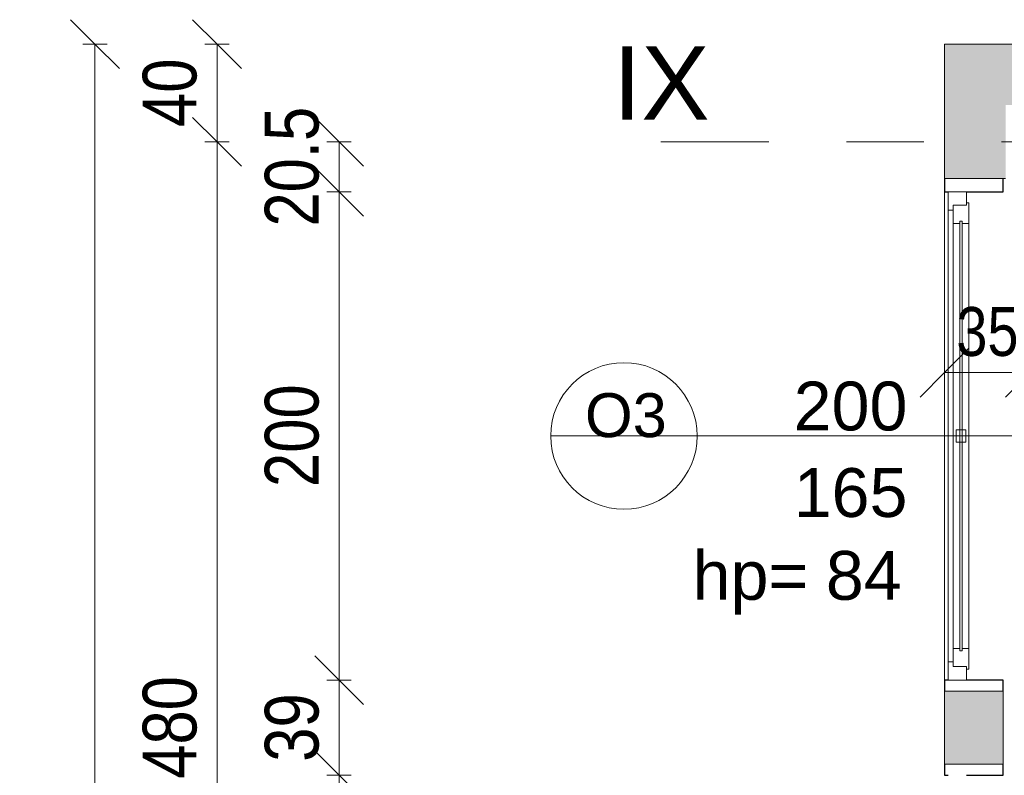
# Model space of a CAD drawing. Header units: centimetres. Extents: x -1631 to 21770, y -8842 to 3590.
# Tile 37 of 87: x -1631 to -1228, y 2549 to 2858. Entities that reach past the tile are written whole.
import ezdxf

# ---------------------------------------------------------------- set-up
doc = ezdxf.new("R2010")
doc.units = ezdxf.units.CM
doc.linetypes.add('Oś', pattern=[222.25, 127, -31.75, 31.75, -31.75])
for name, color, linetype, lineweight in [('A-ANNO-DIMS', 211, 'Continuous', 13), ('A-ANNO-DIMS-100', 211, 'Continuous', 13), ('A-GLAZ', 151, 'Continuous', 13), ('A-GLAZ-IDEN', 152, 'Continuous', 13), ('A-WALL', 113, 'Continuous', 13), ('A-WALL-PATT', 111, 'Continuous', 13), ('S-GRID', 1, 'Continuous', 13), ('S-GRID-IDEN', 1, 'Continuous', 13)]:
    doc.layers.add(name, color=color, linetype=linetype, lineweight=lineweight)
doc.styles.add('Arial Narrow_1', font='ARIALN.TTF', dxfattribs={"height": 22})
doc.styles.add('Arial Narrow_5', font='ARIALN.TTF', dxfattribs={"height": 20})
doc.styles.add('Arial_10', font='arial.ttf', dxfattribs={"height": 20})
doc.styles.add('Arial_13', font='arial.ttf', dxfattribs={"height": 0.2})
doc.styles.add('Arial_7', font='arial.ttf', dxfattribs={"height": 30})
doc.styles.add('Arial_8', font='arial.ttf', dxfattribs={"height": 18})
doc.dimstyles.new('Diagonal_1_100__0_1_', dxfattribs={"dimscale": 30.48, "dimtxt": 22.515481, "dimasz": 0.656168, "dimexe": 0.164042, "dimexo": 0.0625, "dimgap": 0.065617, "dimtad": 1, "dimdec": 1, "dimrnd": 0.1, "dimdsep": 46, "dimtxsty": 'Arial Narrow_1', "dimblk1": 'OBLIQUE', "dimblk2": 'OBLIQUE', "dimsah": 1, "dimcen": 0.09, "dimazin": 0, "dimtfac": 1, "dimtdec": 4, "dimtix": 1, "dimtmove": 0, "dimatfit": 3, "dimfxl": 0, "dimtvp": 1, "dimtolj": 1, "dimtzin": 0, "dimarcsym": 0})
doc.dimstyles.new('Diagonal_1_100__0__wewnętrzne_1', dxfattribs={"dimscale": 30.48, "dimtxt": 20.468619, "dimasz": 0.656168, "dimexe": 0.164042, "dimexo": 0.0625, "dimgap": 0.032808, "dimtad": 1, "dimdec": 0, "dimdsep": 46, "dimtxsty": 'Arial Narrow_5', "dimblk1": 'OBLIQUE', "dimblk2": 'OBLIQUE', "dimsah": 1, "dimcen": 0.09, "dimazin": 0, "dimtfac": 1, "dimtdec": 4, "dimtix": 1, "dimtmove": 0, "dimatfit": 3, "dimfxl": 0, "dimtvp": 1, "dimtolj": 1, "dimtzin": 0, "dimarcsym": 0})

# ---------------------------------------------------------------- blocks, each defined once
blk = doc.blocks.new('Okno - automatyczna etykieta - 200x165 _projektowane_-2617392-5_piętro III __10_50 m_ - stan projektowany')
at = {"layer": 'A-GLAZ'}
for p, q in [((-92.5, 10.5), (-100, 10.5)), ((-100, 10.5), (-100, 3)), ((-100, 10.5), (100, 10.5)), ((-87, 8.5), (-94.5, 8.5)), ((-94.5, 8.5), (-94.5, 3)), ((-94.5, 3), (-94.5, 8.5)), ((-94.5, 8.5), (-92.5, 8.5)), ((-92.5, 8.5), (-92.5, 10.5)), ((92.5, 10.5), (-92.5, 10.5)), ((-87, 5.75), (-87, 8.5)), ((87, 8.5), (-87, 8.5)), ((94.5, 8.5), (87, 8.5)), ((87, 8.5), (87, 5.75)), ((100, 10.5), (92.5, 10.5)), ((92.5, 10.5), (92.5, 8.5)), ((92.5, 8.5), (94.5, 8.5)), ((94.5, 3), (94.5, 8.5)), ((94.5, 8.5), (94.5, 3)), ((100, 3), (100, 10.5)), ((88, 5.75), (-88, 5.75)), ((-88, 5.75), (-88, 4.75)), ((-88, 4.75), (-88, 5.75)), ((-88, 5.75), (-87, 5.75)), ((-88, 4.75), (88, 4.75)), ((-87, 4.75), (-88, 4.75)), ((-87, 2), (-87, 4.75)), ((2.5, 7.25), (-2.5, 7.25)), ((-2.5, 7.25), (-2.5, 3.25)), ((2.5, 3.25), (2.5, 7.25)), ((87, 5.75), (88, 5.75)), ((87, 4.75), (87, 2)), ((88, 4.75), (87, 4.75)), ((88, 4.75), (88, 5.75)), ((88, 5.75), (88, 4.75)), ((-100, 3), (-94.5, 3)), ((-94.5, 3), (-95.5, 3)), ((-95.5, 3), (-95.5, 2)), ((-95.5, 2), (-87, 2)), ((87, 2), (-87, 2)), ((-2.5, 3.25), (2.5, 3.25)), ((87, 2), (95.5, 2)), ((95.5, 3), (94.5, 3)), ((94.5, 3), (100, 3)), ((95.5, 2), (95.5, 3))]:
    blk.add_line(p, q, dxfattribs=at)
blk = doc.blocks.new('DIMBLOCK8-5_piętro III __10_50 m_ - stan projektowany')
at = {"layer": 'A-ANNO-DIMS-100', "transparency": 16777216}
for p, q in [((-1600.57, 2848.33), (-1610.57, 2858.33)), ((-1595.57, 2848.33), (-1605.57, 2848.33)), ((-1600.57, 108.33), (-1600.57, 2848.33)), ((-1600.57, 2848.33), (-1590.57, 2838.33)), ((-1600.57, 2848.33), (-1595.57, 2848.33)), ((-1600.57, 108.33), (-1610.57, 118.33)), ((-1595.57, 108.33), (-1605.57, 108.33)), ((-1600.57, 108.33), (-1590.57, 98.33)), ((-1600.57, 108.33), (-1595.57, 108.33))]:
    blk.add_line(p, q, dxfattribs=at)
at = {"layer": 'A-ANNO-DIMS-100', "color": 0, "transparency": 16777216, "insert": (-1631, 1450.45), "char_height": 22, "width": 66.9031, "attachment_point": 1, "rotation": 90, "line_spacing_factor": 0.974696, "style": 'Arial Narrow_1'}
blk.add_mtext('2740', dxfattribs=at)
blk = doc.blocks.new('_Oblique')
at = {"color": 0, "linetype": 'ByBlock', "lineweight": -2}
blk.add_line((-0.5, -0.5), (0.5, 0.5), dxfattribs=at)
blk = doc.blocks.new('DIMBLOCK15-5_piętro III __10_50 m_ - stan projektowany')
at = {"layer": 'A-ANNO-DIMS-100', "transparency": 16777216}
for p, q in [((-1550.57, 2808.33), (-1560.57, 2818.33)), ((-1545.57, 2808.33), (-1555.57, 2808.33)), ((-1550.57, 2328.33), (-1550.57, 2808.33)), ((-1550.57, 2808.33), (-1540.57, 2798.33)), ((-1550.57, 2808.33), (-1545.57, 2808.33)), ((-1550.57, 2328.33), (-1560.57, 2338.33)), ((-1545.57, 2328.33), (-1555.57, 2328.33)), ((-1550.57, 2328.33), (-1540.57, 2318.33)), ((-1550.57, 2328.33), (-1545.57, 2328.33))]:
    blk.add_line(p, q, dxfattribs=at)
at = {"layer": 'A-ANNO-DIMS-100', "color": 0, "transparency": 16777216, "insert": (-1581, 2547.42), "char_height": 22, "width": 50.1774, "attachment_point": 1, "rotation": 90, "line_spacing_factor": 0.974696, "style": 'Arial Narrow_1'}
blk.add_mtext('480', dxfattribs=at)
blk = doc.blocks.new('DIMBLOCK16-5_piętro III __10_50 m_ - stan projektowany')
at = {"layer": 'A-ANNO-DIMS-100', "transparency": 16777216}
for p, q in [((-1550.57, 2848.33), (-1560.57, 2858.33)), ((-1545.57, 2848.33), (-1555.57, 2848.33)), ((-1550.57, 2808.33), (-1550.57, 2848.33)), ((-1550.57, 2848.33), (-1540.57, 2838.33)), ((-1550.57, 2848.33), (-1545.57, 2848.33)), ((-1550.57, 2808.33), (-1560.57, 2818.33)), ((-1545.57, 2808.33), (-1555.57, 2808.33)), ((-1550.57, 2808.33), (-1540.57, 2798.33)), ((-1550.57, 2808.33), (-1545.57, 2808.33))]:
    blk.add_line(p, q, dxfattribs=at)
at = {"layer": 'A-ANNO-DIMS-100', "color": 0, "transparency": 16777216, "insert": (-1581, 2814.39), "char_height": 22, "width": 33.4516, "attachment_point": 1, "rotation": 90, "line_spacing_factor": 0.974696, "style": 'Arial Narrow_1'}
blk.add_mtext('40', dxfattribs=at)
blk = doc.blocks.new('DIMBLOCK75-5_piętro III __10_50 m_ - stan projektowany')
at = {"layer": 'A-ANNO-DIMS-100', "transparency": 16777216}
for p, q in [((-1252.62, 2713.76), (-1242.62, 2723.76)), ((-1217.62, 2713.76), (-1207.62, 2723.76)), ((-1252.62, 2718.76), (-1252.62, 2708.76)), ((-1252.62, 2713.76), (-1252.62, 2718.76)), ((-1217.62, 2718.76), (-1217.62, 2708.76)), ((-1217.62, 2713.76), (-1217.62, 2718.76)), ((-1252.62, 2713.76), (-1262.62, 2703.76)), ((-1252.62, 2713.76), (-1217.62, 2713.76)), ((-1217.62, 2713.76), (-1227.62, 2703.76))]:
    blk.add_line(p, q, dxfattribs=at)
at = {"layer": 'A-ANNO-DIMS-100', "color": 0, "transparency": 16777216, "insert": (-1247.79, 2740.61), "char_height": 20, "width": 30.4105, "attachment_point": 1, "line_spacing_factor": 0.974696, "style": 'Arial Narrow_5'}
blk.add_mtext('35', dxfattribs=at)
blk = doc.blocks.new('DIMBLOCK229-5_piętro III __10_50 m_ - stan projektowany')
at = {"layer": 'A-ANNO-DIMS-100', "transparency": 16777216}
for p, q in [((-1500.57, 2548.83), (-1510.57, 2558.83)), ((-1495.57, 2548.83), (-1505.57, 2548.83)), ((-1500.57, 2348.83), (-1500.57, 2548.83)), ((-1500.57, 2548.83), (-1490.57, 2538.83)), ((-1500.57, 2548.83), (-1495.57, 2548.83)), ((-1500.57, 2348.83), (-1510.57, 2358.83)), ((-1495.57, 2348.83), (-1505.57, 2348.83)), ((-1500.57, 2348.83), (-1490.57, 2338.83)), ((-1500.57, 2348.83), (-1495.57, 2348.83))]:
    blk.add_line(p, q, dxfattribs=at)
at = {"layer": 'A-ANNO-DIMS-100', "color": 0, "transparency": 16777216, "insert": (-1531, 2427.92), "char_height": 22, "width": 50.1774, "attachment_point": 1, "rotation": 90, "line_spacing_factor": 0.974696, "style": 'Arial Narrow_1'}
blk.add_mtext('200', dxfattribs=at)
blk = doc.blocks.new('DIMBLOCK230-5_piętro III __10_50 m_ - stan projektowany')
at = {"layer": 'A-ANNO-DIMS-100', "transparency": 16777216}
for p, q in [((-1500.57, 2587.83), (-1510.57, 2597.83)), ((-1495.57, 2587.83), (-1505.57, 2587.83)), ((-1500.57, 2548.83), (-1500.57, 2587.83)), ((-1500.57, 2587.83), (-1490.57, 2577.83)), ((-1500.57, 2587.83), (-1495.57, 2587.83)), ((-1500.57, 2548.83), (-1510.57, 2558.83)), ((-1495.57, 2548.83), (-1505.57, 2548.83)), ((-1500.57, 2548.83), (-1490.57, 2538.83)), ((-1500.57, 2548.83), (-1495.57, 2548.83))]:
    blk.add_line(p, q, dxfattribs=at)
at = {"layer": 'A-ANNO-DIMS-100', "color": 0, "transparency": 16777216, "insert": (-1531, 2554.39), "char_height": 22, "width": 33.4516, "attachment_point": 1, "rotation": 90, "line_spacing_factor": 0.974696, "style": 'Arial Narrow_1'}
blk.add_mtext('39', dxfattribs=at)
blk = doc.blocks.new('DIMBLOCK231-5_piętro III __10_50 m_ - stan projektowany')
at = {"layer": 'A-ANNO-DIMS-100', "transparency": 16777216}
for p, q in [((-1500.57, 2787.83), (-1510.57, 2797.83)), ((-1495.57, 2787.83), (-1505.57, 2787.83)), ((-1500.57, 2587.83), (-1500.57, 2787.83)), ((-1500.57, 2787.83), (-1490.57, 2777.83)), ((-1500.57, 2787.83), (-1495.57, 2787.83)), ((-1500.57, 2587.83), (-1510.57, 2597.83)), ((-1495.57, 2587.83), (-1505.57, 2587.83)), ((-1500.57, 2587.83), (-1490.57, 2577.83)), ((-1500.57, 2587.83), (-1495.57, 2587.83))]:
    blk.add_line(p, q, dxfattribs=at)
at = {"layer": 'A-ANNO-DIMS-100', "color": 0, "transparency": 16777216, "insert": (-1531, 2666.92), "char_height": 22, "width": 50.1774, "attachment_point": 1, "rotation": 90, "line_spacing_factor": 0.974696, "style": 'Arial Narrow_1'}
blk.add_mtext('200', dxfattribs=at)
blk = doc.blocks.new('DIMBLOCK232-5_piętro III __10_50 m_ - stan projektowany')
at = {"layer": 'A-ANNO-DIMS-100', "transparency": 16777216}
for p, q in [((-1500.57, 2808.33), (-1510.57, 2818.33)), ((-1495.57, 2808.33), (-1505.57, 2808.33)), ((-1500.57, 2787.83), (-1500.57, 2808.33)), ((-1500.57, 2808.33), (-1490.57, 2798.33)), ((-1500.57, 2808.33), (-1495.57, 2808.33)), ((-1500.57, 2787.83), (-1510.57, 2797.83)), ((-1495.57, 2787.83), (-1505.57, 2787.83)), ((-1500.57, 2787.83), (-1490.57, 2777.83)), ((-1500.57, 2787.83), (-1495.57, 2787.83))]:
    blk.add_line(p, q, dxfattribs=at)
at = {"layer": 'A-ANNO-DIMS-100', "color": 0, "transparency": 16777216, "insert": (-1531, 2773.59), "char_height": 22, "width": 58.7547, "attachment_point": 1, "rotation": 90, "line_spacing_factor": 0.974696, "style": 'Arial Narrow_1'}
blk.add_mtext('20.5', dxfattribs=at)
blk = doc.blocks.new('Okno_LD_typ 100 - metka _ wys_parapetu-2491833-5_piętro III __10_50 m_ - stan projektowany')
at = {"layer": 'A-GLAZ-IDEN'}
blk.add_line((0, 1.8925), (0, -0.3919), dxfattribs=at)
blk.add_circle((0, -0.0919), 0.3, dxfattribs=at)
at = {"layer": 'A-GLAZ-IDEN', "insert": (0.4711, 0.6634), "char_height": 0.2, "width": 0.48783, "attachment_point": 3, "rotation": 90, "line_spacing_factor": 0.936439, "style": 'Arial_13', "bg_fill": 3, "box_fill_scale": 1.25, "bg_fill_color": 256, "bg_fill_true_color": 13158600, "bg_fill_transparency": 0}
blk.add_mtext('\\pt1.27,2.54,3.81,5.08,6.35,7.62,8.89,10.16,11.43,12.7,13.97,15.24,16.51,17.78,19.05,20.32,21.59,22.86,24.13,25.4,26.67,27.94,29.21,30.48,31.75,33.02,34.29,35.56,36.83,38.1,39.37,40.64;hp= ', dxfattribs=at)

msp = doc.modelspace()

# ---------------------------------------------------------------- hatches: boundary and pattern name
at = {"layer": 'A-WALL-PATT'}
msp.add_hatch(color=9, dxfattribs=at).paths.add_polyline_path([(-1227.62, 2793.33), (-1227.62, 2823.33), (-1217.62, 2823.33), (-1217.62, 2848.33), (-1252.62, 2848.33), (-1252.62, 2793.33), (-1228.62, 2793.33)], flags=0)
h = msp.add_hatch(color=9, dxfattribs=at)
h.paths.add_polyline_path([(-1238.62, 1833.33), (-1228.62, 1833.33), (-1228.62, 1863.33), (-1252.62, 1863.33), (-1252.62, 1833.33)], flags=0)
h.paths.add_polyline_path([(-1252.62, 2073.33), (-1228.62, 2073.33), (-1228.62, 2103.33), (-1252.62, 2103.33), (-1252.62, 2080.47)], flags=0)
h.paths.add_polyline_path([(-1252.62, 2313.33), (-1228.62, 2313.33), (-1228.62, 2343.33), (-1252.62, 2343.33)], flags=0)
h.paths.add_polyline_path([(-1252.62, 2553.33), (-1228.62, 2553.33), (-1228.62, 2583.33), (-1252.62, 2583.33)], flags=0)

# ---------------------------------------------------------------- linework, layer by layer
at = {"layer": 'A-WALL', "lineweight": 9}
for p, q in [((307.38, 2848.33), (-1252.62, 2848.33)), ((-1252.62, 2848.33), (-1252.62, 2793.33)), ((-1228.62, 2793.33), (-1227.62, 2793.33)), ((-1252.62, 2587.83), (-1252.62, 2787.83)), ((-1252.62, 2583.33), (-1252.62, 2553.33)), ((-1228.62, 2553.33), (-1228.62, 2583.33))]:
    msp.add_line(p, q, dxfattribs=at)
at = {"layer": 'A-WALL'}
for p, q in [((-1252.62, 2793.33), (-1228.62, 2793.33)), ((-1228.62, 2583.33), (-1252.62, 2583.33)), ((-1252.62, 2553.33), (-1228.62, 2553.33))]:
    msp.add_line(p, q, dxfattribs=at)
at = {"layer": 'A-WALL', "color": 7, "lineweight": 25}
for p, q in [((-1252.62, 2793.33), (-1252.62, 2787.83)), ((-1228.62, 2787.83), (-1228.62, 2793.33)), ((-1252.62, 2787.83), (-1251.12, 2787.83)), ((-1243.62, 2787.83), (-1228.62, 2787.83)), ((-1251.12, 2587.83), (-1252.62, 2587.83)), ((-1252.62, 2587.83), (-1252.62, 2583.33)), ((-1228.62, 2587.83), (-1243.62, 2587.83)), ((-1228.62, 2583.33), (-1228.62, 2587.83)), ((-1252.62, 2553.33), (-1252.62, 2548.83)), ((-1228.62, 2548.83), (-1228.62, 2553.33)), ((-1252.62, 2548.83), (-1251.12, 2548.83)), ((-1243.62, 2548.83), (-1228.62, 2548.83))]:
    msp.add_line(p, q, dxfattribs=at)
at = {"layer": 'S-GRID', "linetype": 'Oś'}
msp.add_line((1342.46, 2808.33), (-1368.76, 2808.33), dxfattribs=at)

# ---------------------------------------------------------------- block references
at = {"layer": 'A-GLAZ', "rotation": 89.9999999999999}
msp.add_blockref('Okno - automatyczna etykieta - 200x165 _projektowane_-2617392-5_piętro III __10_50 m_ - stan projektowany', (-1240.62, 2687.83), dxfattribs=at)

# ---------------------------------------------------------------- texts
at = {"layer": 'S-GRID-IDEN', "insert": (-1368.64, 2832.39), "char_height": 30, "width": 39.7, "attachment_point": 5, "line_spacing_factor": 0.936439, "style": 'Arial_7'}
msp.add_mtext('\\pt126.9999,254.0001,381,507.9999,635.0001,762,888.9999,1016.0001,1143,1269.9999,1397.0001,1524,1650.9999,1778.0001,1905,2031.9999,2159.0001,2286,2412.9999,2540.0001,2667,2793.9999,2921.0001,3048,3174.9999,3302.0001,3429,3555.9999,3683.0001,3810,3936.9999,4064.0001;IX', dxfattribs=at)

# ---------------------------------------------------------------- dimensions: what is measured, and where the dimension line sits
at = {"layer": 'A-ANNO-DIMS'}
for base, p1, p2, override, picture, middle in [((-1600.57, 2848.33), (-1595.57, 108.33), (-1595.57, 2848.33), {"dimpost": '<>', "dimfxl": 2740}, 'DIMBLOCK8-5_piętro III __10_50 m_ - stan projektowany', (-1613.8, 1478.33)), ((-1550.57, 2848.33), (-1545.57, 2808.33), (-1545.57, 2848.33), {"dimpost": '<>', "dimfxl": 40}, 'DIMBLOCK16-5_piętro III __10_50 m_ - stan projektowany', (-1563.8, 2828.33)), ((-1500.57, 2808.33), (-1495.57, 2787.83), (-1495.57, 2808.33), {"dimpost": '<>', "dimfxl": 20.5}, 'DIMBLOCK232-5_piętro III __10_50 m_ - stan projektowany', (-1513.8, 2798.08)), ((-1550.57, 2808.33), (-1545.57, 2328.33), (-1545.57, 2808.33), {"dimpost": '<>', "dimfxl": 480}, 'DIMBLOCK15-5_piętro III __10_50 m_ - stan projektowany', (-1563.8, 2568.33)), ((-1500.57, 2787.83), (-1495.57, 2587.83), (-1495.57, 2787.83), {"dimpost": '<>', "dimfxl": 200}, 'DIMBLOCK231-5_piętro III __10_50 m_ - stan projektowany', (-1513.8, 2687.83)), ((-1500.57, 2587.83), (-1495.57, 2548.83), (-1495.57, 2587.83), {"dimpost": '<>', "dimfxl": 39}, 'DIMBLOCK230-5_piętro III __10_50 m_ - stan projektowany', (-1513.8, 2568.33)), ((-1500.57, 2548.83), (-1495.57, 2348.83), (-1495.57, 2548.83), {"dimpost": '<>', "dimfxl": 200}, 'DIMBLOCK229-5_piętro III __10_50 m_ - stan projektowany', (-1513.8, 2448.83))]:
    dim = msp.add_linear_dim(base=base, p1=p1, p2=p2, angle=90, dimstyle='Diagonal_1_100__0_1_', override=override, dxfattribs=at)
    dim.commit()
    dim.dimension.update_dxf_attribs({"geometry": picture, "text_midpoint": middle})
dim = msp.add_linear_dim(base=(-1217.62, 2713.76), p1=(-1252.62, 2718.76), p2=(-1217.62, 2718.76), dimstyle='Diagonal_1_100__0__wewnętrzne_1', override={"dimpost": '<>', "dimfxl": 35}, dxfattribs=at)
dim.commit()
dim.dimension.update_dxf_attribs({"geometry": 'DIMBLOCK75-5_piętro III __10_50 m_ - stan projektowany', "text_midpoint": (-1235.12, 2724.97)})

# ---------------------------------------------------------------- next in the draw order: block references
at = {"layer": 'A-GLAZ-IDEN', "xscale": 99.99999999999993, "yscale": 99.99999999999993, "zscale": 99.99999999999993, "rotation": 270.0000000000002}
msp.add_blockref('Okno_LD_typ 100 - metka _ wys_parapetu-2491833-5_piętro III __10_50 m_ - stan projektowany', (-1374.73, 2687.83), dxfattribs=at)

# ---------------------------------------------------------------- next in the draw order: texts
at = {"layer": 'A-GLAZ-IDEN', "line_spacing_factor": 0.936439}
for s, insert, char_height, width, attachment_point, style in [('\\pt127,254,381,508,635,762,889,1016,1143,1270,1397,1524,1651,1778,1905,2032,2159,2286,2413,2540,2667,2794,2921,3048,3175,3302,3429,3556,3683,3810,3937,4064;200', (-1291.1, 2699.94), 20, 48.3, 5, 'Arial_10'), ('\\pt127.00008,253.99998,381.00006,507.99996,635.00004,761.99994,889.00002,1015.99992,1143,1270.00008,1396.99998,1524.00006,1650.99996,1778.00004,1904.99994,2032.00002,2158.99992,2286,2413.00008,2539.99998,2667.00006,2793.99996,2921.00004,3047.99994,3175.00002,3301.99992,3429,3556.00008,3682.99998,3810.00006,3936.99996,4064.00004;O3', (-1383.12, 2696.21), 18, 33.7, 5, 'Arial_8'), ('\\pt127,254,381,508,635,762,889,1016,1143,1270,1397,1524,1651,1778,1905,2032,2159,2286,2413,2540,2667,2794,2921,3048,3175,3302,3429,3556,3683,3810,3937,4064;165', (-1291.1, 2664.5), 20, 48.3, 5, 'Arial_10'), ('\\pt127,254,381,508,635,762,889,1016,1143,1270,1397,1524,1651,1778,1905,2032,2159,2286,2413,2540,2667,2794,2921,3048,3175,3302,3429,3556,3683,3810,3937,4064;84', (-1301.22, 2640.72), 20, 32.4, 1, 'Arial_10')]:
    msp.add_mtext(s, dxfattribs=dict(at, insert=insert, char_height=char_height, width=width, attachment_point=attachment_point, style=style))

doc.saveas('drawing.dxf')
